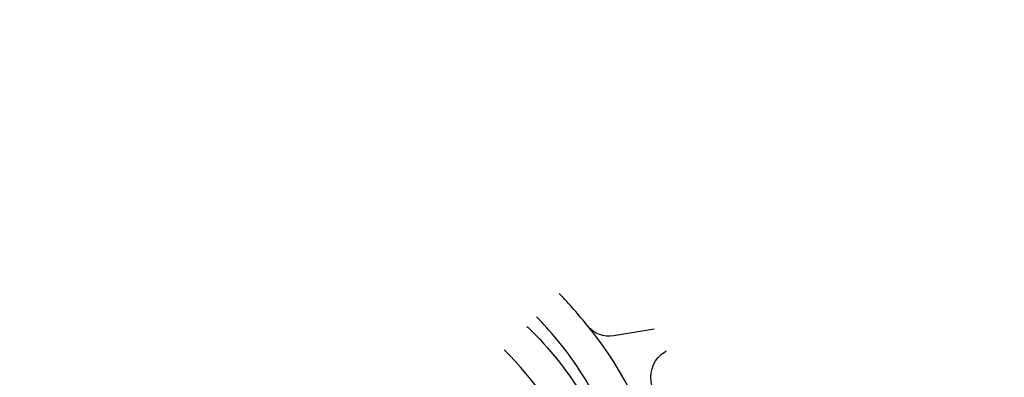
# Model space of a CAD drawing. Header units: millimetres. Extents: x 149344 to 154519, y 463794 to 476271.
# Tile 22 of 70: x 154298 to 154519, y 464158 to 464239. Entities that reach past the tile are written whole.
import ezdxf

# ---------------------------------------------------------------- set-up
doc = ezdxf.new("R2010")
doc.units = ezdxf.units.MM
doc.header["$LTSCALE"] = 4
doc.layers.add('Topografie', color=252, linetype='CONTINUOUS')

msp = doc.modelspace()

# ---------------------------------------------------------------- linework, layer by layer
at = {"layer": 'Topografie'}
for points in [[(152884.8, 465087.49, 0), (152892.81, 465082.89, 0.000005)], [(154425.18, 464169.69, 0.030596), (154418.78, 464177.01, 0.030596)], [(154434.06, 464133.48), (154433.46, 464136.08), (154433.43, 464136.2), (154433.42, 464136.33), (154432.34, 464140.52, 0.100302), (154418.2, 464166.81, 0.020577), (154413.67, 464171.81, 0.020577)], [(154441.36, 464133.97, 0.139296), (154425.18, 464169.69)], [(154440.11, 464169.02), (154431.03, 464167.54, -0.26274), (154425.18, 464169.69)], [(154425.75, 464130.43), (154425.51, 464131.45, 0.034497), (154422.95, 464139.54), (154422.49, 464140.7, 0.098829), (154406.4, 464164.43)], [(154441.95, 464139.72), (154442.24, 464142.58), (154439.44, 464157.23, -0.306026), (154442.55, 464163.97, -0.018275), (154442.9, 464164.17, -0.018275)]]:
    msp.add_lwpolyline(points, format="xyb", dxfattribs=at)
at = {"layer": 'Topografie', "flags": 128}
msp.add_lwpolyline([(154411.54, 464169.65, -0.005215), (154412.62, 464168.59, -0.13709), (154432.38, 464133.95), (154432.4, 464133.86), (154432.57, 464133.17)], format="xyb", dxfattribs=at)

doc.saveas('drawing.dxf')
